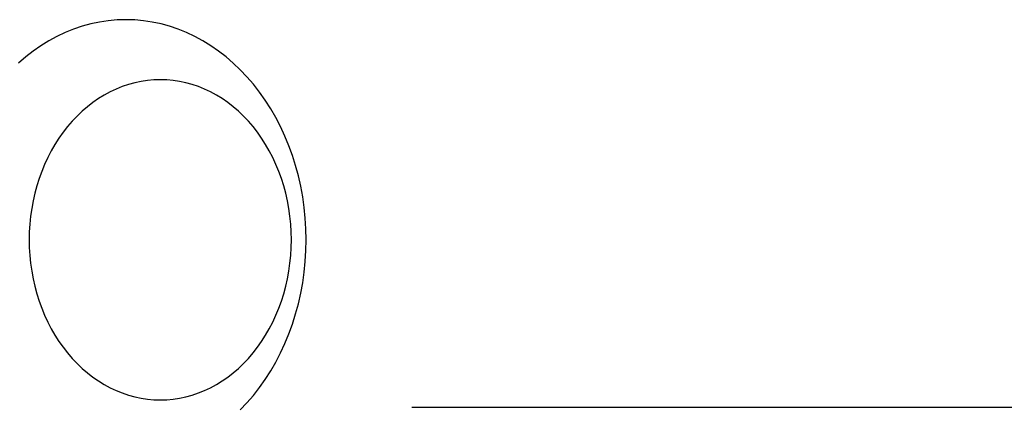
# Model space of a CAD drawing. Extents: x 637 to 3230, y 885 to 2745.
# Tile 85 of 151: x 2965 to 2990, y 1682 to 1691. Entities that reach past the tile are written whole.
import ezdxf

# ---------------------------------------------------------------- set-up
doc = ezdxf.new("R2010")
doc.units = 0
doc.layers.add('KF_GRAVIS_15_REAR', color=7, linetype='CONTINUOUS')

# ---------------------------------------------------------------- blocks, each defined once
blk = doc.blocks.new('KF_GRAVIS_15_REAR')
at = {"layer": 'KF_GRAVIS_15_REAR'}
blk.add_line((-46.72319, -571.5), (-19.72394, -571.5), dxfattribs=at)
for points in [[(-53.8666, -561.813, 0), (-54.0876, -561.82, 0), (-54.3082, -561.84, 0), (-54.5276, -561.873, 0), (-54.7455, -561.919, 0), (-54.9613, -561.978, 0), (-55.1744, -562.05, 0), (-55.3844, -562.135, 0), (-55.5907, -562.232, 0), (-55.7928, -562.341, 0), (-55.9904, -562.463, 0), (-56.1828, -562.596, 0), (-56.3696, -562.74, 0), (-56.5504, -562.896, 0)], [(-51.0084, -571.565, 0), (-50.841, -571.389, 0), (-50.6808, -571.202, 0), (-50.5283, -571.007, 0), (-50.3839, -570.803, 0), (-50.2478, -570.59, 0), (-50.1205, -570.369, 0), (-50.0022, -570.141, 0), (-49.8932, -569.906, 0), (-49.7938, -569.665, 0), (-49.7042, -569.418, 0), (-49.6246, -569.166, 0), (-49.5552, -568.91, 0), (-49.4962, -568.65, 0), (-49.4478, -568.386, 0), (-49.41, -568.12, 0), (-49.3829, -567.852, 0), (-49.3667, -567.583, 0), (-49.3612, -567.313, 0), (-49.3667, -567.043, 0), (-49.3829, -566.774, 0), (-49.41, -566.506, 0), (-49.4478, -566.24, 0), (-49.4962, -565.977, 0), (-49.5552, -565.717, 0), (-49.6246, -565.46, 0), (-49.7042, -565.209, 0), (-49.7938, -564.962, 0), (-49.8932, -564.721, 0), (-50.0022, -564.486, 0), (-50.1205, -564.258, 0), (-50.2478, -564.037, 0), (-50.3839, -563.824, 0), (-50.5283, -563.62, 0), (-50.6808, -563.424, 0), (-50.841, -563.238, 0), (-51.0084, -563.062, 0), (-51.1827, -562.896, 0), (-51.3635, -562.74, 0), (-51.5504, -562.596, 0), (-51.7428, -562.463, 0), (-51.9403, -562.341, 0), (-52.1424, -562.232, 0), (-52.3488, -562.135, 0), (-52.5587, -562.05, 0), (-52.7719, -561.978, 0), (-52.9876, -561.919, 0), (-53.2055, -561.873, 0), (-53.425, -561.84, 0), (-53.6455, -561.82, 0), (-53.8666, -561.813, 0)], [(-53.0062, -563.313, 0), (-53.167, -563.318, 0), (-53.3274, -563.333, 0), (-53.487, -563.357, 0), (-53.6454, -563.39, 0), (-53.8024, -563.433, 0), (-53.9573, -563.486, 0), (-54.1101, -563.547, 0), (-54.2601, -563.618, 0), (-54.4071, -563.697, 0), (-54.5508, -563.786, 0), (-54.6907, -563.882, 0), (-54.8266, -563.987, 0), (-54.9581, -564.101, 0), (-55.0849, -564.221, 0), (-55.2066, -564.35, 0), (-55.3231, -564.485, 0), (-55.434, -564.627, 0), (-55.5391, -564.776, 0), (-55.638, -564.931, 0), (-55.7306, -565.091, 0), (-55.8166, -565.257, 0), (-55.8959, -565.428, 0), (-55.9682, -565.603, 0), (-56.0334, -565.783, 0), (-56.0913, -565.966, 0), (-56.1417, -566.152, 0), (-56.1846, -566.341, 0), (-56.2198, -566.533, 0), (-56.2473, -566.726, 0), (-56.267, -566.921, 0), (-56.2789, -567.117, 0), (-56.2828, -567.313, 0), (-56.2789, -567.51, 0), (-56.267, -567.705, 0), (-56.2473, -567.9, 0), (-56.2198, -568.094, 0), (-56.1846, -568.285, 0), (-56.1417, -568.475, 0), (-56.0913, -568.661, 0), (-56.0334, -568.844, 0), (-55.9682, -569.024, 0), (-55.8959, -569.199, 0), (-55.8166, -569.37, 0), (-55.7306, -569.536, 0), (-55.638, -569.696, 0), (-55.5391, -569.851, 0), (-55.434, -570, 0), (-55.3231, -570.142, 0), (-55.2066, -570.277, 0), (-55.0849, -570.405, 0), (-54.9581, -570.526, 0), (-54.8266, -570.639, 0), (-54.6907, -570.744, 0), (-54.5508, -570.841, 0), (-54.4071, -570.929, 0), (-54.2601, -571.009, 0), (-54.1101, -571.08, 0), (-53.9573, -571.141, 0), (-53.8024, -571.193, 0), (-53.6454, -571.237, 0), (-53.487, -571.27, 0), (-53.3274, -571.294, 0), (-53.167, -571.309, 0), (-53.0062, -571.313, 0), (-52.8454, -571.309, 0), (-52.685, -571.294, 0), (-52.5254, -571.27, 0), (-52.367, -571.237, 0), (-52.21, -571.193, 0), (-52.0551, -571.141, 0), (-51.9023, -571.08, 0), (-51.7523, -571.009, 0), (-51.6053, -570.929, 0), (-51.4616, -570.841, 0), (-51.3217, -570.744, 0), (-51.1858, -570.639, 0), (-51.0543, -570.526, 0), (-50.9275, -570.405, 0), (-50.8058, -570.277, 0), (-50.6893, -570.142, 0), (-50.5784, -570, 0), (-50.4733, -569.851, 0), (-50.3744, -569.696, 0), (-50.2818, -569.536, 0), (-50.1958, -569.37, 0), (-50.1165, -569.199, 0), (-50.0442, -569.024, 0), (-49.979, -568.844, 0), (-49.9211, -568.661, 0), (-49.8707, -568.475, 0), (-49.8278, -568.285, 0), (-49.7926, -568.094, 0), (-49.7651, -567.9, 0), (-49.7454, -567.705, 0), (-49.7335, -567.51, 0), (-49.7296, -567.313, 0), (-49.7335, -567.117, 0), (-49.7454, -566.921, 0), (-49.7651, -566.726, 0), (-49.7926, -566.533, 0), (-49.8278, -566.341, 0), (-49.8707, -566.152, 0), (-49.9211, -565.966, 0), (-49.979, -565.783, 0), (-50.0442, -565.603, 0), (-50.1165, -565.428, 0), (-50.1958, -565.257, 0), (-50.2818, -565.091, 0), (-50.3744, -564.931, 0), (-50.4733, -564.776, 0), (-50.5784, -564.627, 0), (-50.6893, -564.485, 0), (-50.8058, -564.35, 0), (-50.9275, -564.221, 0), (-51.0543, -564.101, 0), (-51.1858, -563.987, 0), (-51.3217, -563.882, 0), (-51.4616, -563.786, 0), (-51.6053, -563.697, 0), (-51.7523, -563.618, 0), (-51.9023, -563.547, 0), (-52.0551, -563.486, 0), (-52.21, -563.433, 0), (-52.367, -563.39, 0), (-52.5254, -563.357, 0), (-52.685, -563.333, 0), (-52.8454, -563.318, 0), (-53.0062, -563.313, 0)]]:
    blk.add_polyline3d(points, dxfattribs=at)

msp = doc.modelspace()

# ---------------------------------------------------------------- block references
at = {"layer": 'KF_GRAVIS_15_REAR'}
msp.add_blockref('KF_GRAVIS_15_REAR', (3021.439, 2253.101), dxfattribs=at)

doc.saveas('drawing.dxf')
